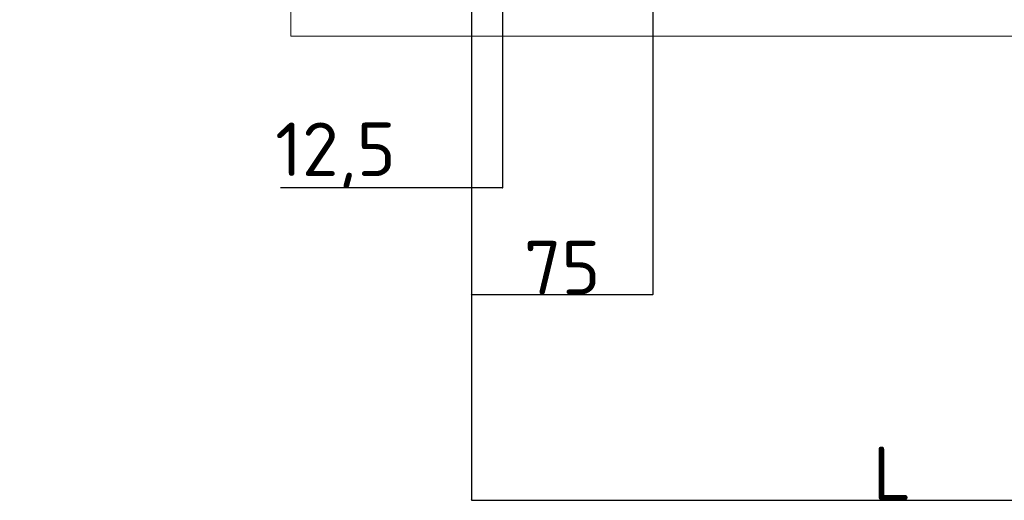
# Model space of a CAD drawing. Header units: millimetres. Extents: x 2030 to 88174, y 1212 to 86021.
# Tile 17 of 26: x 67568 to 75400, y 69494 to 73316. Entities that reach past the tile are written whole.
import ezdxf

# ---------------------------------------------------------------- set-up
doc = ezdxf.new("R2010")
doc.units = ezdxf.units.MM
doc.layers.add('Размеры и выноски', color=7, linetype='Continuous', lineweight=9, true_color=0x000000)
doc.layers.add('Расходные материалы', color=252, linetype='Continuous', lineweight=9)
doc.styles.add('ISOCPEUR', font='isocpeur.ttf')
doc.dimstyles.new('ISO-25', dxfattribs={"dimtxt": 2.5, "dimasz": 2.5, "dimexe": 1.25, "dimexo": 0.625, "dimtad": 1, "dimtxsty": 'Standard', "dimcen": 2.5, "dimadec": 0, "dimazin": 0, "dimtfac": 1, "dimtmove": 0, "dimatfit": 3, "dimfxl": 1, "dimarcsym": 0})

# ---------------------------------------------------------------- blocks, each defined once
blk = doc.blocks.new('_Oblique')
at = {"color": 0, "linetype": 'ByBlock', "lineweight": -2}
blk.add_line((-0.5, -0.5), (0.5, 0.5), dxfattribs=at)
blk = doc.blocks.new('*D131')
at = {"layer": 'Defpoints', "color": 0, "transparency": 16777216}
for p in [(77854.8, 73754.8), (71161.1, 72049.3), (77854.8, 69495.7)]:
    blk.add_point(p, dxfattribs=at)
at = {"layer": 'Размеры и выноски', "color": 0, "lineweight": -2, "transparency": 16777216}
for p, q in [((77854.8, 73754.1), (77854.8, 69494.4)), ((71161.1, 72048.7), (71161.1, 69494.4)), ((71161.1, 69495.7), (77854.8, 69495.7))]:
    blk.add_line(p, q, dxfattribs=at)
at = {"layer": 'Размеры и выноски', "color": 0, "lineweight": -2, "transparency": 16777216, "xscale": 2.5, "yscale": 2.5, "zscale": 2.5, "rotation": 180}
blk.add_blockref('_Oblique', (71161.1, 69495.7), dxfattribs=at)
at = {"layer": 'Размеры и выноски', "color": 0, "lineweight": -2, "transparency": 16777216, "xscale": 2.5, "yscale": 2.5, "zscale": 2.5}
blk.add_blockref('_Oblique', (77854.8, 69495.7), dxfattribs=at)
at = {"layer": 'Размеры и выноски', "color": 0, "transparency": 16777216, "insert": (74508, 69709.1), "char_height": 250, "attachment_point": 5, "style": 'ISOCPEUR'}
blk.add_mtext('{\\H1.70293x;L}', dxfattribs=at)
blk = doc.blocks.new('*D132')
at = {"layer": 'Defpoints', "color": 0, "transparency": 16777216}
for p in [(72605.5, 74169.4), (71161.1, 72049.3), (72605.5, 71131.2)]:
    blk.add_point(p, dxfattribs=at)
at = {"layer": 'Размеры и выноски', "color": 0, "lineweight": -2, "transparency": 16777216}
for p, q in [((72605.5, 74168.7), (72605.5, 71129.9)), ((71161.1, 72048.7), (71161.1, 71129.9)), ((71161.1, 71131.2), (72605.5, 71131.2))]:
    blk.add_line(p, q, dxfattribs=at)
at = {"layer": 'Размеры и выноски', "color": 0, "lineweight": -2, "transparency": 16777216, "xscale": 2.5, "yscale": 2.5, "zscale": 2.5, "rotation": 180}
blk.add_blockref('_Oblique', (71161.1, 71131.2), dxfattribs=at)
at = {"layer": 'Размеры и выноски', "color": 0, "lineweight": -2, "transparency": 16777216, "xscale": 2.5, "yscale": 2.5, "zscale": 2.5}
blk.add_blockref('_Oblique', (72605.5, 71131.2), dxfattribs=at)
at = {"layer": 'Размеры и выноски', "color": 0, "transparency": 16777216, "insert": (71883.3, 71344.7), "char_height": 250, "attachment_point": 5, "style": 'ISOCPEUR'}
blk.add_mtext('{\\H1.70293x;75}', dxfattribs=at)
blk = doc.blocks.new('*D133')
at = {"layer": 'Defpoints', "color": 0, "transparency": 16777216}
for p in [(71407.9, 74001.7), (71161.1, 73754.2), (71407.9, 71979.9)]:
    blk.add_point(p, dxfattribs=at)
at = {"layer": 'Размеры и выноски', "color": 0, "lineweight": -2, "transparency": 16777216}
for p, q in [((71407.9, 74001.1), (71407.9, 71978.6)), ((71161.1, 73753.6), (71161.1, 71978.6)), ((71161.1, 71979.9), (69643.1, 71979.9)), ((71407.9, 71979.9), (71161.1, 71979.9)), ((71407.9, 71979.9), (71410.4, 71979.9))]:
    blk.add_line(p, q, dxfattribs=at)
at = {"layer": 'Размеры и выноски', "color": 0, "lineweight": -2, "transparency": 16777216, "xscale": 2.5, "yscale": 2.5, "zscale": 2.5}
blk.add_blockref('_Oblique', (71161.1, 71979.9), dxfattribs=at)
at = {"layer": 'Размеры и выноски', "color": 0, "lineweight": -2, "transparency": 16777216, "xscale": 2.5, "yscale": 2.5, "zscale": 2.5, "rotation": 180}
blk.add_blockref('_Oblique', (71407.9, 71979.9), dxfattribs=at)
at = {"layer": 'Размеры и выноски', "color": 0, "transparency": 16777216, "insert": (70080.1, 72236), "char_height": 250, "attachment_point": 5, "style": 'ISOCPEUR'}
blk.add_mtext('{\\H1.70293x;12,5}', dxfattribs=at)

msp = doc.modelspace()

# ---------------------------------------------------------------- linework, layer by layer
at = {"layer": 'Расходные материалы', "color": 253, "linetype": 'Continuous'}
for q in [(69723.914, 73754.179), (79737.602, 73183.617)]:
    msp.add_line((69723.914, 73183.617), q, dxfattribs=at)

# ---------------------------------------------------------------- dimensions: what is measured, and where the dimension line sits
at = {"layer": 'Размеры и выноски'}
for base, p1, p2, text, override, picture, middle in [((72605.523, 71131.187), (71161.144, 72049.292), (72605.523, 74169.374), '{\\H1.70293x;75}', {"dimscale": 1, "dimtxt": 250, "dimtxsty": 'ISOCPEUR', "dimblk1": 'Oblique', "dimblk2": 'Oblique', "dimsah": 1, "dimatfit": 0}, '*D132', (71883.333, 71131.187)), ((71407.927, 71979.9), (71161.144, 73754.179), (71407.927, 74001.737), '{\\H1.70293x;12,5}', {"dimtxt": 250, "dimtxsty": 'ISOCPEUR', "dimblk1": 'Oblique', "dimblk2": 'Oblique', "dimsah": 1, "dimatfit": 0}, '*D133', (70080.136, 71979.9)), ((77854.792, 69495.657), (71161.144, 72049.292), (77854.792, 73754.759), '{\\H1.70293x;L}', {"dimscale": 1, "dimtxt": 250, "dimtxsty": 'ISOCPEUR', "dimblk1": 'Oblique', "dimblk2": 'Oblique', "dimsah": 1, "dimatfit": 0}, '*D131', (74507.968, 69495.657))]:
    dim = msp.add_linear_dim(base=base, p1=p1, p2=p2, text=text, dimstyle='ISO-25', override=override, dxfattribs=at)
    dim.commit()
    dim.dimension.update_dxf_attribs({"geometry": picture, "text_midpoint": middle, "dimtype": 160})

doc.saveas('drawing.dxf')
